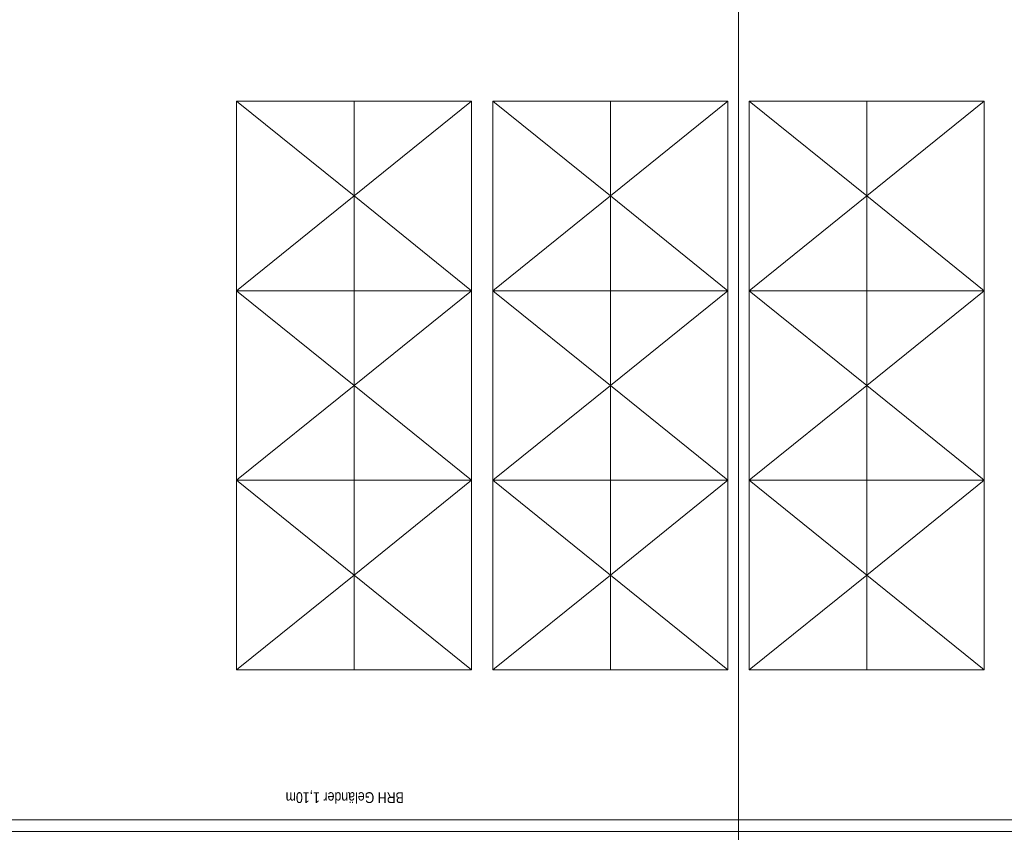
# Model space of a CAD drawing. Extents: x -740 to 300, y 62 to 1112.
# Tile 10 of 187: x -285 to -101, y 225 to 377. Entities that reach past the tile are written whole.
import ezdxf
from ezdxf.lldxf.tags import DXFTag

# ---------------------------------------------------------------- set-up
doc = ezdxf.new("R2010")
doc.units = 0
doc.layers.get('0').update_dxf_attribs({"lineweight": 13})
for name, color, linetype, lineweight, true_color in [('30 -34 Innenwände- 6 Elemente', 7, 'Continuous', 9, 0xff6633), ('30 -36 Dächer- 4 Dachbekleidungen', 7, 'Continuous', 9, 0xccccff), ('40 -44 Elektr. Anlagen- 2 Eigenstromversorgungsanlagen', 7, 'Continuous', 5, 0xff6633), ('70 -72 Beschriftung- 1 Beschriftung allgemein', 7, 'Continuous', 9, 0xff6633), ('Dachflächen Moblierung', 7, 'Continuous', 9, 0x888888)]:
    doc.layers.add(name, color=color, linetype=linetype, lineweight=lineweight, true_color=true_color)
doc.layers.add('70 -71 Achsen- 1 Gebäudeachsen', color=7, linetype='STRICHPUNKT2-A06CPVBCL0', lineweight=18)
doc.styles.get("Standard").update_dxf_attribs({"font": 'ARIALN.TTF'})
tags = doc.linetypes.add('grob-A06CPVB9L0', pattern=[14, 3, -8, 3]).pattern_tags.tags
tags[8:9] = [DXFTag(74, 4), DXFTag(75, 0), DXFTag(340, '0'), DXFTag(46, 0.0), DXFTag(50, 0.0), DXFTag(44, 0.0), DXFTag(45, 0.0)]
tags[6:7] = [DXFTag(74, 4), DXFTag(75, 0), DXFTag(340, '0'), DXFTag(46, 0.0), DXFTag(50, 0.0), DXFTag(44, 0.0), DXFTag(45, 0.0)]
tags[4:5] = [DXFTag(74, 4), DXFTag(75, 0), DXFTag(340, '0'), DXFTag(46, 0.0), DXFTag(50, 0.0), DXFTag(44, 0.0), DXFTag(45, 0.0)]
tags = doc.linetypes.add('STRICHPUNKT2-A06CPVBCL0', pattern=[12.7, 6.35, -3.175, 0, -3.175]).pattern_tags.tags
tags[10:11] = [DXFTag(74, 4), DXFTag(75, 0), DXFTag(340, '0'), DXFTag(46, 0.0), DXFTag(50, 0.0), DXFTag(44, 0.0), DXFTag(45, 0.0)]
tags[8:9] = [DXFTag(74, 4), DXFTag(75, 0), DXFTag(340, '0'), DXFTag(46, 0.0), DXFTag(50, 0.0), DXFTag(44, 0.0), DXFTag(45, 0.0)]
tags[6:7] = [DXFTag(74, 4), DXFTag(75, 0), DXFTag(340, '0'), DXFTag(46, 0.0), DXFTag(50, 0.0), DXFTag(44, 0.0), DXFTag(45, 0.0)]
tags[4:5] = [DXFTag(74, 4), DXFTag(75, 0), DXFTag(340, '0'), DXFTag(46, 0.0), DXFTag(50, 0.0), DXFTag(44, 0.0), DXFTag(45, 0.0)]

# ---------------------------------------------------------------- blocks, each defined once
blk = doc.blocks.new('Referenz-A06CPVBEL0')
at = {"layer": '30 -34 Innenwände- 6 Elemente', "color": 0, "linetype": 'Continuous', "ltscale": 0.13}
for p, q in [((-6.16, 227.11), (-682.36, 227.11)), ((-682.36, 224.91), (-3.96, 224.91))]:
    blk.add_line(p, q, dxfattribs=at)
at = {"layer": '30 -36 Dächer- 4 Dachbekleidungen', "color": 0, "linetype": 'Continuous', "ltscale": 0.13}
for p, q in [((-6.16, 227.11), (-682.36, 227.11)), ((-682.36, 224.91), (-4.16, 224.91))]:
    blk.add_line(p, q, dxfattribs=at)
at = {"layer": '40 -44 Elektr. Anlagen- 2 Eigenstromversorgungsanlagen', "color": 0, "lineweight": 9}
for p, q in [((-244.04, 325.91), (-244.04, 361.31)), ((-244.04, 361.31), (-222.12, 361.31)), ((-222.12, 361.31), (-222.12, 325.91)), ((-200.2, 361.31), (-222.12, 361.31)), ((-200.2, 325.91), (-200.2, 361.31)), ((-196.2, 325.91), (-196.2, 361.31)), ((-196.2, 361.31), (-174.28, 361.31)), ((-174.28, 361.31), (-174.28, 325.91)), ((-152.36, 361.31), (-174.28, 361.31)), ((-152.36, 325.91), (-152.36, 361.31)), ((-148.36, 325.91), (-148.36, 361.31)), ((-148.36, 361.31), (-126.44, 361.31)), ((-126.44, 361.31), (-126.44, 325.91)), ((-104.52, 361.31), (-126.44, 361.31)), ((-104.52, 325.91), (-104.52, 361.31)), ((-222.12, 325.91), (-244.04, 325.91)), ((-244.04, 290.51), (-244.04, 325.91)), ((-222.12, 325.91), (-200.2, 325.91)), ((-222.12, 325.91), (-222.12, 290.51)), ((-200.2, 290.51), (-200.2, 325.91)), ((-196.2, 290.51), (-196.2, 325.91)), ((-196.2, 325.91), (-174.28, 325.91)), ((-174.28, 325.91), (-174.28, 290.51)), ((-174.28, 325.91), (-152.36, 325.91)), ((-152.36, 290.51), (-152.36, 325.91)), ((-126.44, 325.91), (-148.36, 325.91)), ((-148.36, 290.51), (-148.36, 325.91)), ((-126.44, 325.91), (-104.52, 325.91)), ((-126.44, 325.91), (-126.44, 290.51)), ((-104.52, 290.51), (-104.52, 325.91)), ((-244.04, 255.11), (-244.04, 290.51)), ((-244.04, 290.51), (-222.12, 290.51)), ((-222.12, 290.51), (-222.12, 255.11)), ((-222.12, 290.51), (-200.2, 290.51)), ((-200.2, 255.11), (-200.2, 290.51)), ((-196.2, 255.11), (-196.2, 290.51)), ((-196.2, 290.51), (-174.28, 290.51)), ((-174.28, 290.51), (-174.28, 255.11)), ((-152.36, 290.51), (-174.28, 290.51)), ((-152.36, 255.11), (-152.36, 290.51)), ((-148.36, 255.11), (-148.36, 290.51)), ((-148.36, 290.51), (-126.44, 290.51)), ((-126.44, 290.51), (-126.44, 255.11)), ((-104.52, 290.51), (-126.44, 290.51)), ((-104.52, 255.11), (-104.52, 290.51)), ((-222.12, 255.11), (-244.04, 255.11)), ((-222.12, 255.11), (-200.2, 255.11)), ((-174.28, 255.11), (-196.2, 255.11)), ((-174.28, 255.11), (-152.36, 255.11)), ((-126.44, 255.11), (-148.36, 255.11)), ((-126.44, 255.11), (-104.52, 255.11))]:
    blk.add_line(p, q, dxfattribs=at)
at = {"layer": '70 -71 Achsen- 1 Gebäudeachsen', "color": 0, "linetype": 'STRICHPUNKT2-A06CPVBCL0', "ltscale": 0.18}
blk.add_line((-150.36, 1084.85), (-150.36, 85.41), dxfattribs=at)
at = {"layer": 'Dachflächen Moblierung', "color": 0, "linetype": 'grob-A06CPVB9L0', "lineweight": 5, "ltscale": 0.13}
for p, q in [((-244.04, 361.31), (-222.12, 343.61)), ((-200.2, 361.31), (-222.12, 343.61)), ((-196.2, 361.31), (-174.28, 343.61)), ((-152.36, 361.31), (-174.28, 343.61)), ((-148.36, 361.31), (-126.44, 343.61)), ((-104.52, 361.31), (-126.44, 343.61)), ((-222.12, 343.61), (-244.04, 325.91)), ((-222.12, 343.61), (-200.2, 325.91)), ((-174.28, 343.61), (-196.2, 325.91)), ((-174.28, 343.61), (-152.36, 325.91)), ((-126.44, 343.61), (-148.36, 325.91)), ((-126.44, 343.61), (-104.52, 325.91)), ((-244.04, 325.91), (-222.12, 308.21)), ((-200.2, 325.91), (-222.12, 308.21)), ((-196.2, 325.91), (-174.28, 308.21)), ((-152.36, 325.91), (-174.28, 308.21)), ((-148.36, 325.91), (-126.44, 308.21)), ((-104.52, 325.91), (-126.44, 308.21)), ((-222.12, 308.21), (-244.04, 290.51)), ((-222.12, 308.21), (-200.2, 290.51)), ((-174.28, 308.21), (-196.2, 290.51)), ((-174.28, 308.21), (-152.36, 290.51)), ((-126.44, 308.21), (-148.36, 290.51)), ((-126.44, 308.21), (-104.52, 290.51)), ((-244.04, 290.51), (-222.12, 272.81)), ((-200.2, 290.51), (-222.12, 272.81)), ((-196.2, 290.51), (-174.28, 272.81)), ((-152.36, 290.51), (-174.28, 272.81)), ((-148.36, 290.51), (-126.44, 272.81)), ((-104.52, 290.51), (-126.44, 272.81)), ((-222.12, 272.81), (-244.04, 255.11)), ((-222.12, 272.81), (-200.2, 255.11)), ((-174.28, 272.81), (-196.2, 255.11)), ((-174.28, 272.81), (-152.36, 255.11)), ((-126.44, 272.81), (-148.36, 255.11)), ((-126.44, 272.81), (-104.52, 255.11))]:
    blk.add_line(p, q, dxfattribs=at)
at = {"layer": '70 -72 Beschriftung- 1 Beschriftung allgemein', "color": 0, "linetype": 'Continuous', "ltscale": 0.13, "insert": (-212.84, 230.23), "char_height": 2.0138, "attachment_point": 1, "rotation": 180}
blk.add_mtext('{\\fArial Narrow;BRH Geländer 1,10m}', dxfattribs=at)

msp = doc.modelspace()

# ---------------------------------------------------------------- block references
at = {"color": 8, "lineweight": 13, "ltscale": 0.13, "true_color": 0x808080}
msp.add_blockref('Referenz-A06CPVBEL0', (0, 0), dxfattribs=at)

doc.saveas('drawing.dxf')
